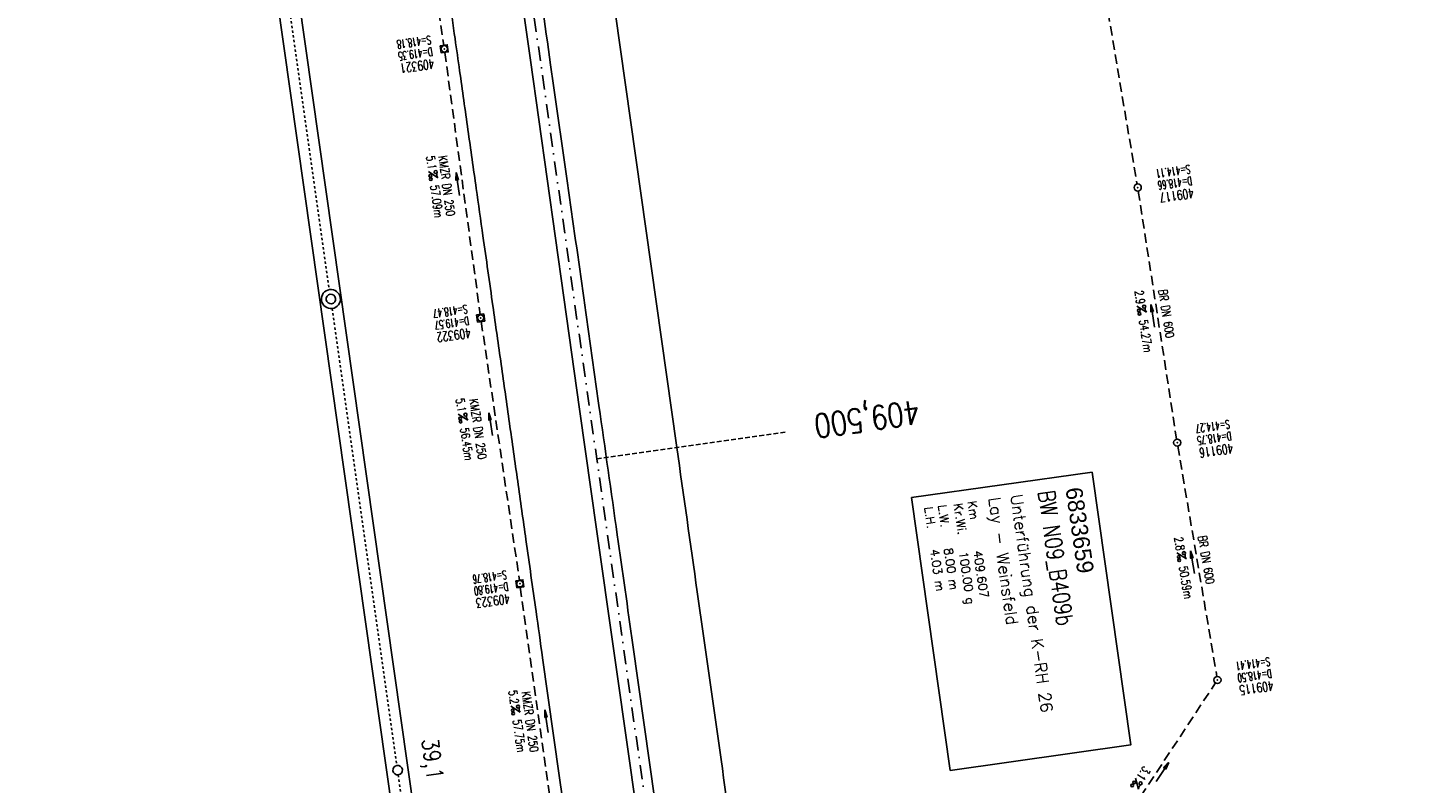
# Model space of a CAD drawing. Extents: x 446388 to 447135, y 445359 to 446567.
# Tile 12 of 39: x 446538 to 446829, y 445644 to 445803. Entities that reach past the tile are written whole.
import ezdxf
from ezdxf.enums import TextEntityAlignment as Align

# ---------------------------------------------------------------- set-up
doc = ezdxf.new("R2010")
doc.units = 0
doc.header["$LTSCALE"] = 2
doc.header["$MEASUREMENT"] = 0
for name, pattern in [('ACAD_ISO10W100W', [0.5, 0.25, -0.25]), ('AUSGEZOGEN', [0]), ('GESTRICH-X2', [1.5, 1, -0.5]), ('GESTRICHELT', [0.75, 0.5, -0.25]), ('STRICHPT-X3', [3, 1.5, -0.75, 0, -0.75])]:
    doc.linetypes.add(name, pattern=pattern)
doc.layers.get('0').update_dxf_attribs({"linetype": 'AUSGEZOGEN'})
for name, color, linetype in [('ACHSE', 250, 'STRICHPT-X3'), ('Bahnachse', 7, 'CONTINUOUS'), ('BW-SCHRIFT', 1, 'AUSGEZOGEN'), ('FBR', 8, 'CONTINUOUS'), ('Gleisachse', 7, 'CONTINUOUS'), ('HEKTOM', 250, 'GESTRICHELT'), ('KANAL', 7, 'GESTRICH-X2'), ('PFEIL', 7, 'CONTINUOUS'), ('SCHACHTNR', 6, 'CONTINUOUS'), ('SCHSYMBOL', 7, 'AUSGEZOGEN'), ('TEXTO', 4, 'CONTINUOUS'), ('TEXTU', 4, 'CONTINUOUS')]:
    doc.layers.add(name, color=color, linetype=linetype)
doc.styles.add('ROMANS', font='romans.shx', dxfattribs={"width": 0.8})
doc.styles.add('UNIR-O', font='unir_o.shx', dxfattribs={"height": 2.5})

# ---------------------------------------------------------------- blocks, each defined once
blk = doc.blocks.new('20')
blk.add_lwpolyline([(-0.75, -0.75), (0.75, -0.75), (0.75, 0.75), (-0.75, 0.75)], close=True)
blk.add_circle((0, 0), 0.676)
blk.add_point((0, 0))
blk = doc.blocks.new('PROM')
blk.add_line((1.57, 1.82), (0.02, 0.02))
for centre, radius in [((0.32, 1.51), 0.317), ((0.94, 0.29), 0.283), ((1.64, 0.29), 0.283)]:
    blk.add_circle(centre, radius)
blk.add_arc((0.99, 2.68), 1.03, 239.1414, 303.3549)
blk = doc.blocks.new('PFEIL2')
at = {"color": 0}
for p, q in [((0.88, 0), (-2.4, -0.01)), ((0.88, -0.27), (0.88, 0.28)), ((0.88, 0.28), (2.43, 0.01)), ((0.91, 0.27), (0.88, 0.26)), ((0.97, 0.26), (0.88, 0.25)), ((1.02, 0.25), (0.88, 0.23)), ((1.07, 0.24), (0.88, 0.21)), ((1.13, 0.23), (0.88, 0.19)), ((1.18, 0.22), (0.88, 0.17)), ((1.24, 0.21), (0.88, 0.15)), ((1.29, 0.21), (0.88, 0.14)), ((1.34, 0.2), (0.88, 0.12)), ((1.4, 0.19), (0.88, 0.1)), ((1.45, 0.18), (0.88, 0.08)), ((1.51, 0.17), (0.88, 0.06)), ((1.56, 0.16), (0.88, 0.04)), ((1.61, 0.15), (0.88, 0.02)), ((1.67, 0.14), (0.88, 0.01)), ((1.72, 0.13), (0.88, -0.01)), ((1.78, 0.12), (0.88, -0.03)), ((1.83, 0.11), (0.88, -0.05)), ((1.88, 0.1), (0.88, -0.07)), ((1.94, 0.09), (0.88, -0.09)), ((2.05, 0.08), (0.88, -0.12)), ((1.99, 0.08), (0.88, -0.11)), ((2.1, 0.07), (0.88, -0.14)), ((2.15, 0.06), (0.88, -0.16)), ((2.21, 0.05), (0.88, -0.18)), ((2.26, 0.04), (0.88, -0.2)), ((2.32, 0.03), (0.88, -0.22)), ((2.37, 0.02), (0.88, -0.23)), ((2.42, 0.01), (0.88, -0.25)), ((2.43, 0.01), (0.88, -0.27))]:
    blk.add_line(p, q, dxfattribs=at)
blk = doc.blocks.new('GST')
at = {"color": 0}
blk.add_circle((0, 0), 0.75, dxfattribs=at)
blk.add_point((0, 0), dxfattribs=at)
blk = doc.blocks.new('10')
blk.add_blockref('GST', (0, 0))

msp = doc.modelspace()

# ---------------------------------------------------------------- linework, layer by layer
at = {"layer": 'ACHSE', "flags": 128}
msp.add_lwpolyline([(446545.23, 446505.5), (446552.41, 446454.8), (446558.73, 446410.24), (446566.45, 446355.79), (446583.99, 446232.03), (446601.53, 446108.27), (446619.07, 445984.5), (446643.63, 445811.23), (446657.66, 445712.22), (446678.54, 445564.9), (446689.24, 445489.45), (446703.27, 445390.44), (446704.51, 445381.73)], dxfattribs=at)
at = {"layer": 'Bahnachse', "linetype": 'ACAD_ISO10W100W'}
for p, q in [((446587.83, 445843.81), (446601.44, 445747.77)), ((446602.01, 445743.81), (446615.62, 445647.77))]:
    msp.add_line(p, q, dxfattribs=at)
at = {"layer": 'Bahnachse', "linetype": 'ACAD_ISO10W100W', "flags": 128}
msp.add_lwpolyline([(446615.9, 445645.79), (446629.66, 445548.76)], dxfattribs=at)
at = {"layer": 'Bahnachse', "linetype": 'Continuous'}
for centre, major_axis, start_param, end_param in [((446601.77, 445745.8), (1.98, 0.28), 4.711694, 10.994879), ((446601.77, 445745.8), (0.707, 0.707), 4.066813, 10.349998), ((446615.8, 445646.79), (0.707, 0.707), 4.066813, 10.349998)]:
    msp.add_ellipse(centre, major_axis=major_axis, ratio=1, start_param=start_param, end_param=end_param, dxfattribs=at)
at = {"layer": 'BW-SCHRIFT'}
msp.add_lwpolyline([(446761.82, 445709.44), (446769.94, 445652.12), (446731.99, 445646.74), (446723.86, 445704.06)], close=True, dxfattribs=at)
at = {"layer": 'FBR'}
for points in [[(446586.89, 446089.83, 0.000001), (446588.96, 446075.27, 0.000001), (446590.43, 446064.91, 0.000008)], [(446575.59, 446412.44, 0), (446576.26, 446407.68, 0.000001), (446583.28, 446358.18, 0.000002), (446592.05, 446296.3, -0.000002), (446600.82, 446234.41, -0.000002), (446609.59, 446172.53, 0.000003), (446618.36, 446110.65, 0.000001), (446627.13, 446048.77, -0.000002), (446635.9, 445986.89, 0), (446649.17, 445893.31, 0), (446660.46, 445813.62), (446674.49, 445714.61, 0.000001), (446678.79, 445684.29, 0.000001), (446687.67, 445621.67)], [(446614.87, 445892.35, 0.000003), (446616.86, 445878.27, 0.000004), (446618.36, 445867.68, 0.000022), (446620.71, 445851.05, 0.000045)], [(446611.39, 445917.08, -0.000009), (446614.18, 445897.23, 0.000038)], [(446625.34, 445818.39, -0.000024), (446627.87, 445800.52, -0.000062), (446628.84, 445793.73, -0.00003), (446630.58, 445781.39, 0.000016), (446632.33, 445769.05, 0.000011), (446633.74, 445759.05, 0.000008), (446635.82, 445744.38, 0.000202), (446637.57, 445732.06, -0.000298), (446639.31, 445719.73, -0.000211), (446641.04, 445707.49, 0.000084), (446642.77, 445695.24, 0.000036), (446644.9, 445680.13, 0.000055), (446646.28, 445670.37), (446649.78, 445645.7, 0.000224), (446650.9, 445637.87, 0.00011), (446653.18, 445621.93)]]:
    msp.add_lwpolyline(points, format="xyb", dxfattribs=at)
at = {"layer": 'FBR', "flags": 128}
msp.add_lwpolyline([(446556.66, 446409.98), (446559.82, 446387.72), (446566.88, 446338.11), (446573.77, 446289.64), (446580.75, 446240.24), (446587.91, 446189.72), (446594.85, 446140.83), (446601.73, 446092.1), (446608.81, 446042.03), (446615.85, 445992.42), (446622.77, 445943.68), (446629.78, 445894.15), (446636.77, 445844.7), (446643.7, 445796.01), (446650.72, 445746.15), (446654.06, 445722.68), (446657.67, 445696.95), (446664.65, 445647.75), (446669.82, 445611.38), (446669.85, 445611.11)], dxfattribs=at)
msp.add_lwpolyline([(446630.29, 445919.89, -0.000198), (446635, 445886.88, -0.000396), (446637.33, 445870.37, -0.000016), (446643.98, 445823.08, 0.000307), (446644.31, 445820.68, 0.000375), (446647.97, 445795.04, -0.000412), (446651.3, 445771.65, -0.000063), (446654.72, 445747.53, 0.000131), (446658.13, 445723.4, 0.000004), (446661.97, 445696.28, 0.000005), (446665.25, 445673.14), (446672.28, 445623.65, 0.000147), (446672.55, 445621.7, 0.000029), (446673.98, 445611.68)], format="xyb", dxfattribs=at)
at = {"layer": 'Gleisachse', "linetype": 'Continuous'}
for p, q in [((446587.02, 445833.46), (446617.42, 445619.04)), ((446591.49, 445834.01), (446621.88, 445619.67))]:
    msp.add_line(p, q, dxfattribs=at)
at = {"layer": 'HEKTOM'}
msp.add_line((446657.67, 445712.23), (446697.26, 445717.82), dxfattribs=at)
at = {"layer": 'KANAL'}
for p, q in [((446617.56, 445853.75), (446625.5, 445799.12)), ((446757.16, 445853.41), (446771.25, 445769.97)), ((446625.72, 445797.62), (446633.16, 445742.56)), ((446771.5, 445768.5), (446779.56, 445716.34)), ((446633.38, 445741.06), (446641.41, 445686.72)), ((446779.81, 445714.88), (446788.03, 445666.47)), ((446641.59, 445685.22), (446649.41, 445629.53)), ((446763.75, 445628.78), (446787.75, 445665.13))]:
    msp.add_line(p, q, dxfattribs=at)

# ---------------------------------------------------------------- block references
at = {"layer": 'PFEIL'}
for p, rotation in [((446628.44, 445769.96), 97.69689999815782), ((446774.55, 445742.28), 98.80009999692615), ((446635.35, 445719.5), 98.40379999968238), ((446782.93, 445690.51), 99.631200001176), ((446647.11, 445657.05), 97.95709999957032), ((446776.58, 445646.39), 56.57629999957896)]:
    msp.add_blockref('PFEIL2', p, dxfattribs=dict(at, rotation=rotation))
at = {"layer": 'SCHSYMBOL', "rotation": 278.0671000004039}
for name, p in [('20', (446625.61, 445798.38)), ('10', (446771.39, 445769.24)), ('20', (446633.25, 445741.81)), ('10', (446779.69, 445715.62)), ('20', (446641.5, 445685.96)), ('10', (446788.15, 445665.74))]:
    msp.add_blockref(name, p, dxfattribs=at)
at = {"layer": 'TEXTU'}
for p, rotation in [((446622.26, 445772.6), 277.6968999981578), ((446771.2, 445744.29), 278.8000999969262), ((446628.52, 445721.6), 278.4037999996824), ((446779.56, 445692.47), 279.631200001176), ((446639.57, 445660.26), 277.9570999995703), ((446770.89, 445645.12), 236.576299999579)]:
    msp.add_blockref('PROM', p, dxfattribs=dict(at, rotation=rotation))

# ---------------------------------------------------------------- texts
at = {"layer": 'Bahnachse', "linetype": 'Continuous', "style": 'ROMANS', "oblique": 0, "width": 0.8334}
msp.add_text('39,1', height=3.5, rotation=278.0112, dxfattribs=at).set_placement((446620.82, 445653.21))
at = {"layer": 'BW-SCHRIFT'}
for s, height, style, p in [('Lay - Weinsfeld', 2.5, 'ROMANS', (446740.01, 445703.93)), ('Unterführung der K-RH 26', 2.5, 'ROMANS', (446744.6, 445704.59)), ('6833659', 3.5, 'UNIR-O', (446756.2, 445705.98)), ('L.H.   4.03 m', 1.8, 'ROMANS', (446726.51, 445701.99)), ('L.W.   8.00 m', 1.8, 'ROMANS', (446729.37, 445702.42)), ('Kr.Wi.', 1.8, 'ROMANS', (446732.7, 445702.74)), ('Km', 1.8, 'ROMANS', (446735.64, 445703.22)), ('100.00 g', 1.8, 'ROMANS', (446733.82, 445692.59)), ('409.607', 1.8, 'ROMANS', (446736.85, 445692.8))]:
    msp.add_text(s, height=height, rotation=278.0775, dxfattribs=dict(at, style=style)).set_placement(p)
at = {"layer": 'BW-SCHRIFT', "style": 'ROMANS', "width": 0.8}
msp.add_text('BW N09_B409b', height=3.5, rotation=278.0775, dxfattribs=at).set_placement((446750.42, 445705.32))
at = {"layer": 'HEKTOM', "style": 'ROMANS', "width": 0.8}
msp.add_text('409,500', height=5, rotation=188.067, dxfattribs=at).set_placement((446725.18, 445724.6))
at = {"layer": 'SCHACHTNR', "style": 'ROMANS'}
for s, height, width, p in [('S=418.18', 1.8, 0.6, (446622.69, 445801.19)), ('D=419.35', 1.8, 0.6, (446623.03, 445798.72)), ('409321', 2, 0.7, (446623.37, 445796.25)), ('S=414.11', 1.8, 0.6, (446782.31, 445774.03)), ('D=418.66', 1.8, 0.6, (446782.69, 445771.56)), ('409117', 2, 0.7, (446783.03, 445769.06)), ('S=418.47', 1.8, 0.6, (446630.34, 445744.62)), ('D=419.57', 1.8, 0.6, (446630.69, 445742.16)), ('409322', 2, 0.7, (446631.03, 445739.69)), ('S=414.27', 1.8, 0.6, (446790.62, 445720.41)), ('D=418.75', 1.8, 0.6, (446790.97, 445717.94)), ('409116', 2, 0.7, (446791.31, 445715.44)), ('S=418.76', 1.8, 0.6, (446638.59, 445688.78)), ('D=419.80', 1.8, 0.6, (446638.94, 445686.31)), ('409323', 2, 0.7, (446639.28, 445683.84)), ('S=414.41', 1.8, 0.6, (446799.09, 445670.53)), ('D=418.50', 1.8, 0.6, (446799.44, 445668.03)), ('409115', 2, 0.7, (446799.78, 445665.56))]:
    msp.add_text(s, height=height, rotation=188.067, dxfattribs=dict(at, width=width)).set_placement(p)
at = {"layer": 'TEXTO', "style": 'ROMANS', "width": 0.75}
for s, rotation, p in [('KMZR DN 250', 277.6969, (446625.24, 445769.46)), ('BR DN 600', 278.8001, (446776.53, 445742.59)), ('KMZR DN 250', 278.4038, (446631.81, 445718.35)), ('BR DN 600', 279.6312, (446784.91, 445690.84)), ('KMZR DN 250', 277.9571, (446642.76, 445656.84))]:
    msp.add_text(s, height=1.8, rotation=rotation, dxfattribs=at).set_placement(p, align=Align.CENTER)
at = {"layer": 'TEXTU', "style": 'ROMANS', "width": 0.75}
for s, rotation, p in [('5.1', 277.6969, (446621.82, 445775.79)), ('57.09m', 277.6969, (446622.67, 445769.63)), ('2.9', 278.8001, (446770.72, 445747.47)), ('54.27m', 278.8001, (446771.66, 445741.31)), ('5.1', 278.4038, (446628.04, 445724.81)), ('56.45m', 278.4038, (446628.95, 445718.62)), ('2.8', 279.6312, (446779.03, 445695.66)), ('50.59m', 279.6312, (446780.06, 445689.5)), ('5.2', 277.9571, (446639.11, 445663.45)), ('57.75m', 277.9571, (446639.99, 445657.29)), ('3.1', 236.5763, (446772.67, 445647.81))]:
    msp.add_text(s, height=1.8, rotation=rotation, dxfattribs=at).set_placement(p)

doc.saveas('drawing.dxf')
